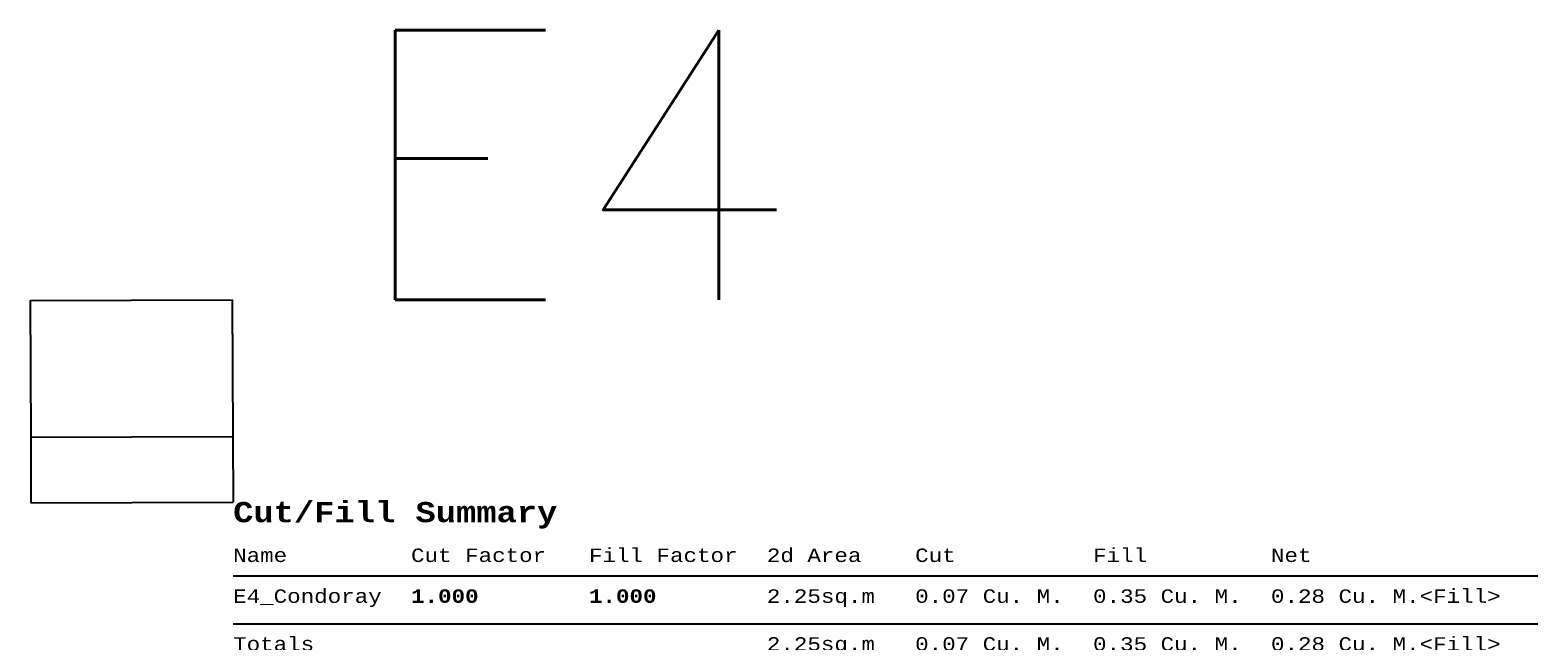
# Model space of a CAD drawing. Header units: metres. Extents: x 376037 to 376412, y 8568061 to 8568110.
# Tile 4 of 5: x 376400.83 to 376412.01, y 8568065.2 to 8568069.73. Entities that reach past the tile are written whole.
import ezdxf

# ---------------------------------------------------------------- set-up
doc = ezdxf.new("R2010")
doc.units = ezdxf.units.M
doc.layers.add('Con_Datum_E4', color=4, linetype='Continuous')
doc.styles.get("Standard").update_dxf_attribs({"font": 'simplex.shx'})

# ---------------------------------------------------------------- blocks, each defined once
blk = doc.blocks.new('*U81', base_point=(376402.3, 8568066.2, 516.8))
for p, q in [((376402.3, 8568011.4, 516.8), (377370.3, 8568011.4, 516.8)), ((376402.3, 8567975.9, 516.8), (377370.3, 8567975.9, 516.8))]:
    blk.add_line(p, q)
at = {"char_height": 5, "attachment_point": 1}
for s, insert in [('{\\fCourier New|b1|i0|c0|p49;\\H3X;Cut/Fill Summary}\\P\\P', (376402.3, 8568066.2, 516.8)), ('{\\fCourier New|b0|i0|c0|p49;\\H2X;Name}^I', (376402.3, 8568031.7, 516.8)), ('{\\fCourier New|b0|i0|c0|p49;\\H2X;Cut Factor}^I', (376534.3, 8568031.7, 516.8)), ('{\\fCourier New|b0|i0|c0|p49;\\H2X;Fill Factor}^I', (376666.3, 8568031.7, 516.8)), ('{\\fCourier New|b0|i0|c0|p49;\\H2X;2d Area}^I', (376798.3, 8568031.7, 516.8)), ('{\\fCourier New|b0|i0|c0|p49;\\H2X;Cut}^I', (376908.3, 8568031.7, 516.8)), ('{\\fCourier New|b0|i0|c0|p49;\\H2X;Fill}^I', (377040.3, 8568031.7, 516.8)), ('{\\fCourier New|b0|i0|c0|p49;\\H2X;Net}^I', (377172.3, 8568031.7, 516.8)), ('{\\fCourier New|b0|i0|c0|p49;\\H2X;E4_Condoray}^I', (376402.3, 8568001.4, 516.8)), ('{\\fCourier New|b1|i0|c0|p49;\\H2X;1.000}^I', (376534.3, 8568001.4, 516.8)), ('{\\fCourier New|b1|i0|c0|p49;\\H2X;1.000}^I', (376666.3, 8568001.4, 516.8)), ('{\\fCourier New|b0|i0|c0|p49;\\H2X;2.25sq.m}^I', (376798.3, 8568001.4, 516.8)), ('{\\fCourier New|b0|i0|c0|p49;\\H2X;0.07 Cu. M.}^I', (376908.3, 8568001.4, 516.8)), ('{\\fCourier New|b0|i0|c0|p49;\\H2X;0.35 Cu. M.}^I', (377040.3, 8568001.4, 516.8)), ('{\\fCourier New|b0|i0|c0|p49;\\H2X;0.28 Cu. M.<Fill>}^I', (377172.3, 8568001.4, 516.8)), ('{\\fCourier New|b0|i0|c0|p49;\\H2X;Totals}^I', (376402.3, 8567965.9, 516.8)), ('{\\fCourier New|b0|i0|c0|p49;\\H2X;2.25sq.m}^I', (376798.3, 8567965.9, 516.8)), ('{\\fCourier New|b0|i0|c0|p49;\\H2X;0.07 Cu. M.}^I', (376908.3, 8567965.9, 516.8)), ('{\\fCourier New|b0|i0|c0|p49;\\H2X;0.35 Cu. M.}^I', (377040.3, 8567965.9, 516.8)), ('{\\fCourier New|b0|i0|c0|p49;\\H2X;0.28 Cu. M.<Fill>}^I', (377172.3, 8567965.9, 516.8))]:
    blk.add_mtext(s, dxfattribs=dict(at, insert=insert))

msp = doc.modelspace()

# ---------------------------------------------------------------- linework, layer by layer
at = {"layer": 'Con_Datum_E4'}
for points in [[(376400.827, 8568067.722, 517.355), (376402.327, 8568067.728, 517.355)], [(376400.827, 8568067.722, 517.355), (376400.831, 8568066.709, 516.75), (376400.833, 8568066.222, 516.75)], [(376402.327, 8568067.728, 517.355), (376402.331, 8568066.715, 516.75), (376402.333, 8568066.228, 516.75)], [(376400.831, 8568066.709, 516.75), (376402.331, 8568066.715, 516.75)], [(376400.833, 8568066.222, 516.75), (376402.333, 8568066.228, 516.75)]]:
    msp.add_polyline3d(points, dxfattribs=at)

# ---------------------------------------------------------------- block references
at = {"xscale": 0.01, "yscale": 0.01, "zscale": 0.01}
msp.add_blockref('*U81', (376402.333, 8568066.228, 516.75), dxfattribs=at)

# ---------------------------------------------------------------- texts
at = {"layer": 'Con_Datum_E4'}
msp.add_text('E4', height=2, dxfattribs=at).set_placement((376403.193, 8568067.728, 517.355))

doc.saveas('drawing.dxf')
